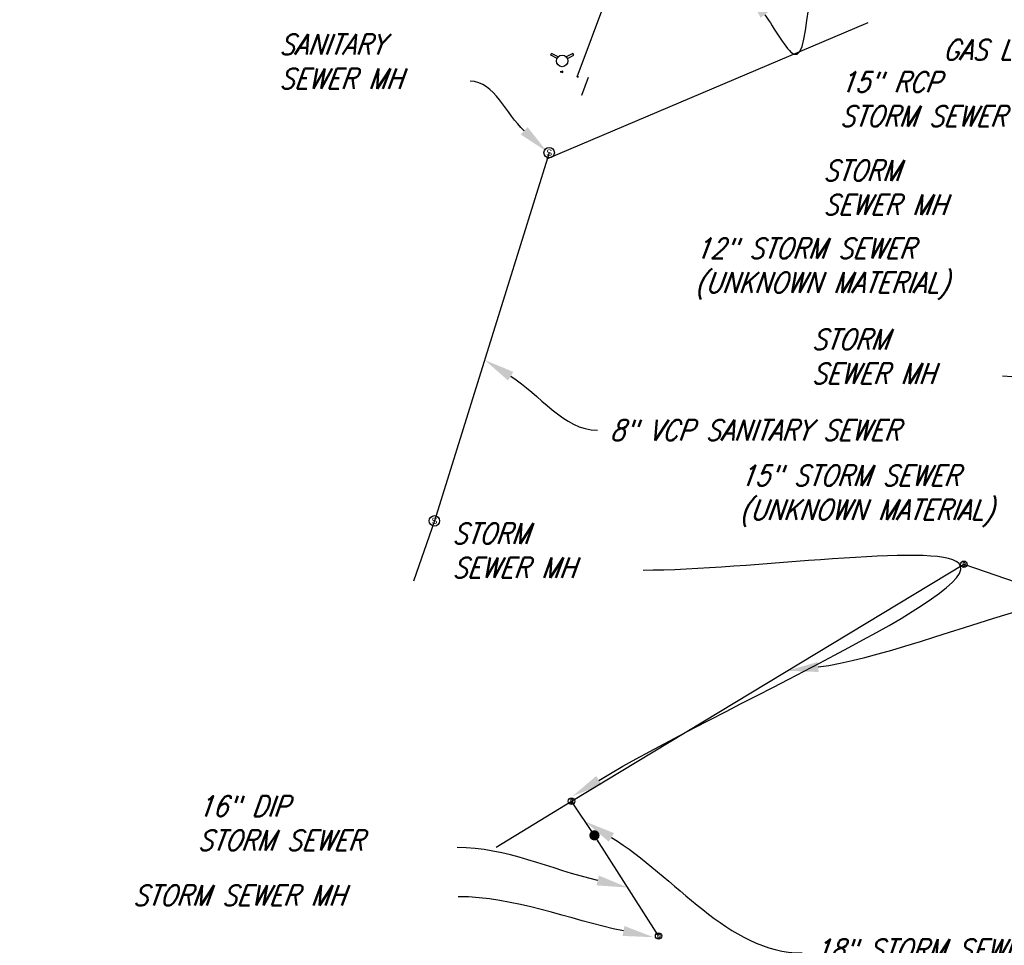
# Model space of a CAD drawing. Extents: x 1590644 to 1645661, y 573566 to 576593.
# Tile 3 of 18: x 1609009 to 1609489, y 574578 to 575030. Entities that reach past the tile are written whole.
import ezdxf
from ezdxf import colors
from ezdxf.entities.mleader import LeaderData, LeaderLine
from ezdxf.enums import TextEntityAlignment as Align
from ezdxf.lldxf.tags import DXFTag
from ezdxf.math import Vec2, Vec3

# ---------------------------------------------------------------- set-up
doc = ezdxf.new("R2010")
doc.units = 0
doc.header["$MEASUREMENT"] = 0
doc.linetypes.add('DASHED2', pattern=[0.375, 0.25, -0.125])
for name, color, linetype, true_color in [('1-GIS-SMVCONDTG- STORM PIPES', 7, 'STORM EX', 0x007f3f), ('1-GIS-SMVSTRUCG-STORM MH', 7, 'Continuous', 0x007f3f), ('1-GIS-SWNETG-SEWER PIPES', 7, 'SAN EX', 0x7f5f3f), ('1-GIS-SWNETMHG-SEWER MH', 7, 'Continuous', 0x7f5f3f), ('C-UTIL-0 GAS-PLAN-N', 7, 'GAS EX', 0xcbad15)]:
    doc.layers.add(name, color=color, linetype=linetype, true_color=true_color)
for name, color, linetype in [('C-ANNO-LABL', 15, 'Continuous'), ('C-UTIL-SSWR-PLAN-LINE-E', 145, 'DASHED2'), ('V-NODE-GAS-UG-LABEL', 7, 'Continuous'), ('V-NODE-GAS-UG-MARKER', 7, 'Continuous'), ('V-NODE-WATER-SYM', 23, 'Continuous')]:
    doc.layers.add(name, color=color, linetype=linetype)
doc.styles.add('CI-EX', font='romans.shx', dxfattribs={"width": 0.85, "oblique": 20, "height": 0.1})
doc.styles.add('L120-P', font='simplex.shx', dxfattribs={"height": 0.12})
doc.styles.add('RomanS', font='romans.shx', dxfattribs={"height": 1})
doc.styles.add('SHR', font='SIMPLEX', dxfattribs={"height": 0.75})
doc.styles.get("Standard").update_dxf_attribs({"font": 'arial.ttf'})
tags = doc.linetypes.add('GAS EX', pattern='A,0.13,-0.075,0.13,-0.075,0.13,-0.075,0.13,-0.075,["EX G",RomanS,S=0.08,R=0,X=0,Y=-0.04],-0.3625', length=1.1825).pattern_tags.tags
tags[18] = DXFTag(74, 10)
doc.linetypes.add('GAS_LINE_UG', pattern='A,0.5,-0.2,["UG",Standard,S=0.075,R=0,X=-0.1,Y=-0.05],-0.25', length=0.95)
doc.linetypes.add('PROPOSED SANITARY', pattern='A,0.8,-0.2,["SAN",Standard,S=0.1,R=0,X=-0.1,Y=-0.05],-0.25', length=1.25)
tags = doc.linetypes.add('SAN EX', pattern='A,0.13,-0.075,0.13,-0.075,0.13,-0.075,0.13,-0.0475,["EX SS",RomanS,S=0.08,R=0,X=0,Y=-0.04],-0.425', length=1.2175).pattern_tags.tags
tags[18] = DXFTag(74, 10)
tags = doc.linetypes.add('STORM EX', pattern='A,0.13,-0.075,0.13,-0.075,0.13,-0.075,0.13,-0.0475,["EX SD",RomanS,S=0.08,R=0,X=0,Y=-0.04],-0.425', length=1.2175).pattern_tags.tags
tags[18] = DXFTag(74, 10)

# ---------------------------------------------------------------- blocks, each defined once
blk = doc.blocks.new('SSMH')
blk.add_circle((0, 0), 0.0636)
blk.add_text('S', height=0.0763).set_placement((0, -0.038), align=Align.CENTER)
blk = doc.blocks.new('STMH-N')
at = {"layer": '1-GIS-SWNETMHG-SEWER MH'}
h = blk.add_hatch(color=256, dxfattribs=at)
h.dxf.hatch_style = 1
edge = h.paths.add_edge_path()
edge.add_arc((0, 0), 0.5, 0, 360)
blk = doc.blocks.new('*U195')
at = {"color": 0, "linetype": 'ByBlock', "lineweight": -2, "transparency": 16777216}
for p, q in [((-0.7, -0.7), (0.7, 0.7)), ((-0.7, 0.7), (0.7, -0.7))]:
    blk.add_line(p, q, dxfattribs=at)
blk = doc.blocks.new('X-hyd')
for p, q in [((-0.57, 1.1), (-0.47, 1.31)), ((0.34, 0.9), (-0.47, 1.31)), ((2.13, 1.31), (1.32, 0.9)), ((2.24, 1.1), (2.13, 1.31)), ((0.2, 0.71), (-0.57, 1.1)), ((1.46, 0.71), (2.24, 1.1))]:
    blk.add_line(p, q)
blk.add_circle((0.83, 0.4), 0.703)
blk = doc.blocks.new('X-gv')
for p, q in [((-0.06, -0.046), (-0.06, 0.046)), ((-0.06, 0.046), (0.06, -0.046)), ((0.06, 0.046), (-0.06, -0.046)), ((0.06, -0.046), (0.06, 0.046))]:
    blk.add_line(p, q)
blk = doc.blocks.new('Storm Manhole')
at = {"color": 0, "linetype": 'ByBlock', "lineweight": -2}
blk.add_circle((0, 0), 0.0625, dxfattribs=at)
at = {"color": 0, "linetype": 'ByBlock', "lineweight": -2, "style": 'SHR'}
blk.add_text('D', height=0.075, dxfattribs=at).set_placement((0.005, -0.037), align=Align.CENTER)

msp = doc.modelspace()

# ---------------------------------------------------------------- linework, layer by layer
at = {"layer": '1-GIS-SMVCONDTG- STORM PIPES'}
for p, q in [((1609277.99, 574648.71), (1609469.37, 574764.28)), ((1609469.37, 574764.28), (1609601.04, 574718.81)), ((1609241.23, 574626.35), (1609277.99, 574648.71)), ((1609289.19, 574632.06), (1609277.99, 574648.71)), ((1609320.46, 574582.98), (1609289.19, 574632.06))]:
    msp.add_line(p, q, dxfattribs=at)
at = {"layer": '1-GIS-SWNETG-SEWER PIPES'}
for p, q in [((1609267.11, 574965.04), (1609211.14, 574785.45)), ((1609211.14, 574785.45), (1609200.86, 574755.99))]:
    msp.add_line(p, q, dxfattribs=at)
at = {"layer": 'C-UTIL-0 GAS-PLAN-N'}
for p, q in [((1609280.8, 575002.02), (1609301.95, 575058.59)), ((1609422.6, 575028.42), (1609265.85, 574961.84))]:
    msp.add_line(p, q, dxfattribs=at)
at = {"layer": 'C-UTIL-0 GAS-PLAN-N', "linetype": 'GAS_LINE_UG', "lineweight": -3}
for centre in [(1609286.16, 575001.7, 11.82), (1609282.87, 574992.9, 16.28)]:
    msp.add_circle(centre, 0.005, dxfattribs=at)
at = {"layer": 'C-UTIL-SSWR-PLAN-LINE-E', "linetype": 'PROPOSED SANITARY', "lineweight": -3}
msp.add_polyline3d([(1609286.16, 575001.7, 11.82), (1609282.87, 574992.9, 16.28)], dxfattribs=at)

# ---------------------------------------------------------------- block references
at = {"layer": '1-GIS-SMVCONDTG- STORM PIPES', "xscale": 25, "yscale": 25, "zscale": 25}
for p in [(1609469.37, 574764.28), (1609277.99, 574648.71), (1609320.46, 574582.98)]:
    msp.add_blockref('Storm Manhole', p, dxfattribs=at)
at = {"layer": '1-GIS-SMVSTRUCG-STORM MH', "xscale": 5, "yscale": 5, "zscale": 5}
msp.add_blockref('STMH-N', (1609289.19, 574632.06), dxfattribs=at)
at = {"layer": '1-GIS-SWNETMHG-SEWER MH', "xscale": 40, "yscale": 40, "zscale": 40}
for p in [(1609267.11, 574965.04), (1609211.14, 574785.45)]:
    msp.add_blockref('SSMH', p, dxfattribs=at)
at = {"layer": 'V-NODE-GAS-UG-MARKER', "xscale": 0.1, "yscale": 0.1, "zscale": 0.1}
msp.add_blockref('*U195', (1609280.8, 575002.02), dxfattribs=at)
at = {"layer": 'V-NODE-WATER-SYM'}
for name, p, xscale, yscale, zscale in [('X-hyd', (1609270.15, 575008.2), 4, 4, 4), ('X-gv', (1609273.23, 575004.45), 8, 8, 8)]:
    msp.add_blockref(name, p, dxfattribs=dict(at, xscale=xscale, yscale=yscale, zscale=zscale))

# ---------------------------------------------------------------- texts
at = {"layer": 'V-NODE-GAS-UG-LABEL', "linetype": 'ByBlock', "lineweight": 13, "char_height": 0.12, "style": 'L120-P'}
for s, insert, attachment_point in [('GLD1', (1609280.89, 575001.91), 1), ('13246', (1609280.89, 575002.13), 7), ('16.28', (1609280.89, 575002.02), 4)]:
    msp.add_mtext(s, dxfattribs=dict(at, insert=insert, attachment_point=attachment_point))

# ---------------------------------------------------------------- leaders
at = {"layer": 'C-ANNO-LABL'}
ml = msp.add_multileader_mtext('Standard', dxfattribs=at)
ml.set_content('GAS LINE', color=256, style='CI-EX')
ml.set_leader_properties()
ml.build(insert=Vec2(0, 0))
ml.multileader.update_dxf_attribs({"leader_type": 2, "text_right_attachment_type": 3, "dogleg_length": 0.36, "arrow_head_size": 15, "scale": 100})
ctx = ml.context
ctx.base_point, ctx.scale, ctx.char_height, ctx.arrow_head_size, ctx.landing_gap_size, ctx.plane_origin = Vec3(1609410.64, 575070.59), 100, 10, 15, 6, Vec3(1609495.33, 575082.69)
ctx.right_attachment = 3
notes = []
notes.append((ctx, [(0, (1, 1, 0), (1609374.64, 575070.59), (1, 0), 36, [(1, [(1609363.28, 575044.38), (1609386.52, 575013.1)], 0, [])])]))
ctx.mtext.insert, ctx.mtext.flow_direction = Vec3(1609416.64, 575075.59), 5
ml = msp.add_multileader_mtext('Standard', dxfattribs=at)
ml.set_content('SANITARY\\PSEWER MH', color=256, style='CI-EX')
ml.set_leader_properties()
ml.build(insert=Vec2(0, 0))
ml.multileader.update_dxf_attribs({"leader_type": 2, "text_right_attachment_type": 3, "dogleg_length": 0.36, "arrow_head_size": 15, "scale": 100})
ctx = ml.context
ctx.base_point, ctx.scale, ctx.char_height, ctx.arrow_head_size, ctx.landing_gap_size, ctx.plane_origin = Vec3(1609129.41, 575017.85), 100, 10, 15, 6, Vec3(1609462.02, 575125.89)
ctx.right_attachment = 3
notes.append((ctx, [(1, (1, 1, 0), (1609264.57, 574999.88), (-1, 0), 36, [(1, [(1609265.96, 574965.58)], 0, [])])]))
ctx.mtext.insert, ctx.mtext.flow_direction = Vec3(1609135.41, 575022.85), 5
ml = msp.add_multileader_mtext('Standard', dxfattribs=at)
ml.set_content('GAS LINE', color=256, style='CI-EX')
ml.set_leader_properties()
ml.build(insert=Vec2(0, 0))
ml.multileader.update_dxf_attribs({"leader_type": 2, "text_right_attachment_type": 3, "dogleg_length": 0.36, "arrow_head_size": 15, "scale": 100})
ctx = ml.context
ctx.base_point, ctx.scale, ctx.char_height, ctx.arrow_head_size, ctx.landing_gap_size, ctx.plane_origin = Vec3(1609453.22, 575015.25), 100, 10, 15, 6, Vec3(1609548.59, 575018.22)
ctx.right_attachment = 3
notes.append((ctx, [(1, (1, 1, 0), (1609579.75, 575014.6), (-1, 0), 36, [(0, [(1609606.83, 574952.12)], 0, [])])]))
ctx.mtext.insert, ctx.mtext.flow_direction = Vec3(1609459.22, 575020.25), 5
ml = msp.add_multileader_mtext('Standard', dxfattribs=at)
ml.set_content('15" RCP\\PSTORM SEWER', color=256, style='CI-EX')
ml.set_leader_properties()
ml.build(insert=Vec2(0, 0))
ml.multileader.update_dxf_attribs({"leader_type": 2, "text_right_attachment_type": 3, "dogleg_length": 0.36, "arrow_head_size": 15, "scale": 100})
ctx = ml.context
ctx.base_point, ctx.scale, ctx.char_height, ctx.arrow_head_size, ctx.landing_gap_size, ctx.plane_origin = Vec3(1609402.87, 574999.53), 100, 10, 15, 6, Vec3(1609529.36, 575122.54)
ctx.right_attachment = 3
notes.append((ctx, [(1, (1, 1, 0), (1609571.47, 574979.35), (-1, 0), 36, [(0, [(1609629.03, 574869.09)], 0, [])])]))
ctx.mtext.insert, ctx.mtext.width, ctx.mtext.defined_height, ctx.mtext.flow_direction = Vec3(1609408.87, 575004.53), 184.1729, 23.24, 5
ml = msp.add_multileader_mtext('Standard', dxfattribs=at)
ml.set_content('STORM\\PSEWER MH', color=256, style='CI-EX')
ml.set_leader_properties()
ml.build(insert=Vec2(0, 0))
ml.multileader.update_dxf_attribs({"leader_type": 2, "text_right_attachment_type": 3, "dogleg_length": 0.36, "arrow_head_size": 15, "scale": 100})
ctx = ml.context
ctx.base_point, ctx.scale, ctx.char_height, ctx.arrow_head_size, ctx.landing_gap_size, ctx.plane_origin = Vec3(1609394.76, 574956.34), 100, 10, 15, 6, Vec3(1609347.83, 575038.41)
ctx.right_attachment = 3
notes.append((ctx, [(1, (1, 1, 0), (1609529.93, 574938.37), (-1, 0), 36, [(1, [(1609611.65, 574828.35)], 0, [])])]))
ctx.mtext.insert, ctx.mtext.defined_height, ctx.mtext.flow_direction = Vec3(1609400.76, 574961.34), 5, 5
ml = msp.add_multileader_mtext('Standard', dxfattribs=at)
ml.set_content('12" STORM SEWER\\P(UNKNOWN MATERIAL)', color=256, style='CI-EX')
ml.set_leader_properties()
ml.build(insert=Vec2(0, 0))
ml.multileader.update_dxf_attribs({"leader_type": 2, "text_right_attachment_type": 3, "dogleg_length": 0.36, "arrow_head_size": 15, "scale": 100})
ctx = ml.context
ctx.base_point, ctx.scale, ctx.char_height, ctx.arrow_head_size, ctx.landing_gap_size, ctx.plane_origin = Vec3(1609332.27, 574916.71), 100, 10, 15, 6, Vec3(1609497.06, 575041.44)
ctx.right_attachment = 3
notes.append((ctx, [(1, (1, 1, 0), (1609556.61, 574895.67), (-1, 0), 36, [(0, [(1609589.65, 574812.96)], 0, [])])]))
ctx.mtext.insert, ctx.mtext.width, ctx.mtext.defined_height, ctx.mtext.flow_direction = Vec3(1609338.27, 574923.37), 184.6597, 27.85, 5
ml = msp.add_multileader_mtext('Standard', dxfattribs=at)
ml.set_content('STORM\\PSEWER MH', color=256, style='CI-EX')
ml.set_leader_properties()
ml.build(insert=Vec2(0, 0))
ml.multileader.update_dxf_attribs({"leader_type": 2, "text_right_attachment_type": 3, "dogleg_length": 0.36, "arrow_head_size": 15, "scale": 100})
ctx = ml.context
ctx.base_point, ctx.scale, ctx.char_height, ctx.arrow_head_size, ctx.landing_gap_size, ctx.plane_origin = Vec3(1609389.12, 574873.97), 100, 10, 15, 6, Vec3(1609314.3, 574944.71)
ctx.right_attachment = 3
notes.append((ctx, [(1, (1, 1, 0), (1609524.28, 574856), (-1, 0), 36, [(1, [(1609559.32, 574798.36)], 0, [])])]))
ctx.mtext.insert, ctx.mtext.defined_height, ctx.mtext.flow_direction = Vec3(1609395.12, 574878.97), 5, 5
ml = msp.add_multileader_mtext('Standard', dxfattribs=at)
ml.set_content('8" VCP SANITARY SEWER', color=256, style='CI-EX')
ml.set_leader_properties()
ml.build(insert=Vec2(0, 0))
ml.multileader.update_dxf_attribs({"leader_type": 2, "text_right_attachment_type": 3, "dogleg_length": 0.36, "arrow_head_size": 15, "scale": 100})
ctx = ml.context
ctx.base_point, ctx.scale, ctx.char_height, ctx.arrow_head_size, ctx.landing_gap_size, ctx.plane_origin = Vec3(1609290.67, 574829.72), 100, 10, 15, 6, Vec3(1609350.68, 575179.98)
ctx.right_attachment = 3
notes.append((ctx, [(0, (1, 1, 0), (1609254.67, 574829.72), (1, 0), 36, [(0, [(1609235.6, 574863.94)], 0, [])])]))
ctx.mtext.insert, ctx.mtext.width, ctx.mtext.flow_direction = Vec3(1609296.67, 574834.72), 247.8737, 5
ml = msp.add_multileader_mtext('Standard', dxfattribs=at)
ml.set_content('15" STORM SEWER\\P(UNKNOWN MATERIAL)', color=256, style='CI-EX')
ml.set_leader_properties()
ml.build(insert=Vec2(0, 0))
ml.multileader.update_dxf_attribs({"leader_type": 2, "text_right_attachment_type": 3, "dogleg_length": 0.36, "arrow_head_size": 15, "scale": 100})
ctx = ml.context
ctx.base_point, ctx.scale, ctx.char_height, ctx.arrow_head_size, ctx.landing_gap_size, ctx.plane_origin = Vec3(1609354.05, 574805.92), 100, 10, 15, 6, Vec3(1609517.69, 575121.23)
ctx.right_attachment = 3
notes.append((ctx, [(1, (1, 1, 0), (1609578.39, 574784.88), (-1, 0), 36, [(0, [(1609620.09, 574824.03)], 0, [])])]))
ctx.mtext.insert, ctx.mtext.width, ctx.mtext.flow_direction = Vec3(1609360.05, 574812.58), 247.8737, 5
ml = msp.add_multileader_mtext('Standard', dxfattribs=at)
ml.set_content('STORM\\PSEWER MH', color=256, style='CI-EX')
ml.set_leader_properties()
ml.build(insert=Vec2(0, 0))
ml.multileader.update_dxf_attribs({"leader_type": 2, "text_right_attachment_type": 3, "dogleg_length": 0.36, "arrow_head_size": 15, "scale": 100})
ctx = ml.context
ctx.base_point, ctx.scale, ctx.char_height, ctx.arrow_head_size, ctx.landing_gap_size, ctx.plane_origin = Vec3(1609213.8, 574779.28), 100, 10, 15, 6, Vec3(1609146.88, 574841.91)
ctx.right_attachment = 3
notes.append((ctx, [(1, (1, 1, 0), (1609348.97, 574761.3), (-1, 0), 36, [(1, [(1609278.46, 574651.13), (1609466.92, 574764.77)], 0, [])])]))
ctx.mtext.insert, ctx.mtext.defined_height, ctx.mtext.flow_direction = Vec3(1609219.8, 574784.28), 5, 5
ml = msp.add_multileader_mtext('Standard', dxfattribs=at)
ml.set_content('60" RCP \\PSTORM SEWER', color=256, style='CI-EX')
ml.set_leader_properties()
ml.build(insert=Vec2(0, 0))
ml.multileader.update_dxf_attribs({"leader_type": 2, "text_right_attachment_type": 3, "dogleg_length": 0.36, "arrow_head_size": 15, "scale": 100})
ctx = ml.context
ctx.base_point, ctx.scale, ctx.char_height, ctx.arrow_head_size, ctx.landing_gap_size, ctx.plane_origin = Vec3(1609528.96, 574654.99), 100, 10, 15, 6, Vec3(1609514.71, 574770.67)
ctx.right_attachment = 3
notes.append((ctx, [(0, (1, 1, 0), (1609492.96, 574654.99), (1, 0), 36, [(1, [(1609383.39, 574712.36), (1609557.93, 574733.69)], 0, [])])]))
ctx.mtext.insert, ctx.mtext.width, ctx.mtext.defined_height, ctx.mtext.flow_direction = Vec3(1609534.96, 574659.99), 110.3121, 27.85, 5
ml = msp.add_multileader_mtext('Standard', dxfattribs=at)
ml.set_content('EXISTING WATER MAIN', color=256, style='CI-EX')
ml.set_leader_properties()
ml.build(insert=Vec2(0, 0))
ml.multileader.update_dxf_attribs({"leader_type": 2, "text_right_attachment_type": 3, "dogleg_length": 0.36, "arrow_head_size": 15, "scale": 100})
ctx = ml.context
ctx.base_point, ctx.scale, ctx.char_height, ctx.arrow_head_size, ctx.landing_gap_size, ctx.plane_origin = Vec3(1609896.51, 574676.66), 100, 10, 15, 6, Vec3(1610039.97, 574646.52)
ctx.right_attachment, ctx.text_align_type = 3, 2
notes.append((ctx, [(1, (1, 1, 0), (1610018.13, 574641.37), (-1, 0), 36, [(0, [(1610029.03, 574735.44)], 0, [])])]))
ctx.mtext.insert, ctx.mtext.width, ctx.mtext.defined_height, ctx.mtext.alignment, ctx.mtext.flow_direction = Vec3(1610005.03, 574681.66), 103.2542, 27.69, 3, 5
ml = msp.add_multileader_mtext('Standard', dxfattribs=at)
ml.set_content('16" DIP \\PSTORM SEWER', color=256, style='CI-EX')
ml.set_leader_properties()
ml.build(insert=Vec2(0, 0))
ml.multileader.update_dxf_attribs({"leader_type": 2, "text_right_attachment_type": 3, "dogleg_length": 0.36, "arrow_head_size": 15, "scale": 100})
ctx = ml.context
ctx.base_point, ctx.scale, ctx.char_height, ctx.arrow_head_size, ctx.landing_gap_size, ctx.plane_origin = Vec3(1609089.64, 574646.33), 100, 10, 15, 6, Vec3(1609446.11, 574644.88)
ctx.right_attachment = 3
notes.append((ctx, [(1, (1, 1, 0), (1609258.25, 574626.16), (-1, 0), 36, [(0, [(1609305.4, 574606.62)], 0, [])])]))
ctx.mtext.insert, ctx.mtext.width, ctx.mtext.defined_height, ctx.mtext.flow_direction = Vec3(1609095.64, 574651.33), 176.9366, 23.26, 5
ml = msp.add_multileader_mtext('Standard', dxfattribs=at)
ml.set_content('18" STORM SEWER\\P(UNKNOWN MATERIAL)', color=256, style='CI-EX')
ml.set_leader_properties()
ml.build(insert=Vec2(0, 0))
ml.multileader.update_dxf_attribs({"leader_type": 2, "text_right_attachment_type": 3, "dogleg_length": 0.36, "arrow_head_size": 15, "scale": 100})
ctx = ml.context
ctx.base_point, ctx.scale, ctx.char_height, ctx.arrow_head_size, ctx.landing_gap_size, ctx.plane_origin = Vec3(1609390.54, 574574.7), 100, 10, 15, 6, Vec3(1609497.76, 574693.03)
ctx.right_attachment = 3
notes.append((ctx, [(0, (1, 1, 0), (1609354.54, 574574.7), (1, 0), 36, [(0, [(1609284.66, 574638.81)], 0, [])])]))
ctx.mtext.insert, ctx.mtext.width, ctx.mtext.defined_height, ctx.mtext.flow_direction = Vec3(1609396.54, 574581.37), 176.5379, 27.85, 5
ml = msp.add_multileader_mtext('Standard', dxfattribs=at)
ml.set_content('36" STORM SEWER\\P(281-066) \\P(ABND)\\PL=261.44\\P(CITY OF DES MOINES)', color=256, style='CI-EX')
ml.set_leader_properties()
ml.build(insert=Vec2(0, 0))
ml.multileader.update_dxf_attribs({"leader_type": 2, "text_right_attachment_type": 3, "dogleg_length": 0.36, "arrow_head_size": 15, "scale": 100})
ctx = ml.context
ctx.base_point, ctx.scale, ctx.char_height, ctx.arrow_head_size, ctx.landing_gap_size, ctx.plane_origin = Vec3(1610381.31, 574618.49), 100, 10, 15, 6, Vec3(1610621.03, 574790.33)
ctx.right_attachment, ctx.text_align_type = 3, 2
notes.append((ctx, [(1, (1, 1, 0), (1610612.43, 574543.78), (-1, 0), 36, [(0, [(1610653.47, 574421.22)], 0, [])])]))
ctx.mtext.insert, ctx.mtext.width, ctx.mtext.defined_height, ctx.mtext.alignment, ctx.mtext.flow_direction = Vec3(1610535.05, 574625.15), 190.2503, 27.85, 3, 5
ml = msp.add_multileader_mtext('Standard', dxfattribs=at)
ml.set_content('24" STORM SEWER\\P(522-059) \\P(RCP)\\PU/S = 781.756\\PD/S = 779.756\\PL=378.50\\PS = 0.53\\P(CITY OF DES MOINES)', color=256, style='CI-EX')
ml.set_leader_properties()
ml.build(insert=Vec2(0, 0))
ml.multileader.update_dxf_attribs({"leader_type": 2, "text_right_attachment_type": 3, "dogleg_length": 0.36, "arrow_head_size": 15, "scale": 100})
ctx = ml.context
ctx.base_point, ctx.scale, ctx.char_height, ctx.arrow_head_size, ctx.landing_gap_size, ctx.plane_origin = Vec3(1609934.11, 574608.55), 100, 10, 15, 6, Vec3(1610518.51, 574725.07)
ctx.right_attachment, ctx.text_align_type = 3, 2
notes.append((ctx, [(1, (1, 1, 0), (1610165.23, 574481.89), (-1, 0), 36, [(0, [(1610192.12, 574356.3)], 0, [])])]))
ctx.mtext.insert, ctx.mtext.width, ctx.mtext.defined_height, ctx.mtext.alignment, ctx.mtext.flow_direction = Vec3(1610087.85, 574615.22), 190.2503, 27.85, 3, 5
ml = msp.add_multileader_mtext('Standard', dxfattribs=at)
ml.set_content('STORM SEWER MH', color=256, style='CI-EX')
ml.set_leader_properties()
ml.build(insert=Vec2(0, 0))
ml.multileader.update_dxf_attribs({"leader_type": 2, "text_right_attachment_type": 3, "dogleg_length": 0.36, "arrow_head_size": 15, "scale": 100})
ctx = ml.context
ctx.base_point, ctx.scale, ctx.char_height, ctx.arrow_head_size, ctx.landing_gap_size, ctx.plane_origin = Vec3(1609058.03, 574602.77), 100, 10, 15, 6, Vec3(1609222.85, 574580.61)
ctx.right_attachment = 3
notes.append((ctx, [(1, (1, 1, 0), (1609258.66, 574602.12), (-1, 0), 36, [(0, [(1609318.05, 574582.38)], 0, [])])]))
ctx.mtext.insert, ctx.mtext.defined_height, ctx.mtext.flow_direction = Vec3(1609064.03, 574607.77), 5, 5
for ctx, leaders in notes:
    for number, flags, end, landing, length, lines in leaders:
        leader = LeaderData()
        leader.index, (leader.has_last_leader_line, leader.has_dogleg_vector, leader.attachment_direction) = number, flags
        leader.last_leader_point, leader.dogleg_vector, leader.dogleg_length = Vec3(end), Vec3(landing), length
        for number, points, colour, breaks in lines:
            line = LeaderLine()
            line.index, line.vertices, line.color, line.breaks = number, Vec3.list(points), colors.encode_raw_color(colour), breaks
            leader.lines.append(line)
        ctx.leaders.append(leader)

doc.saveas('drawing.dxf')
